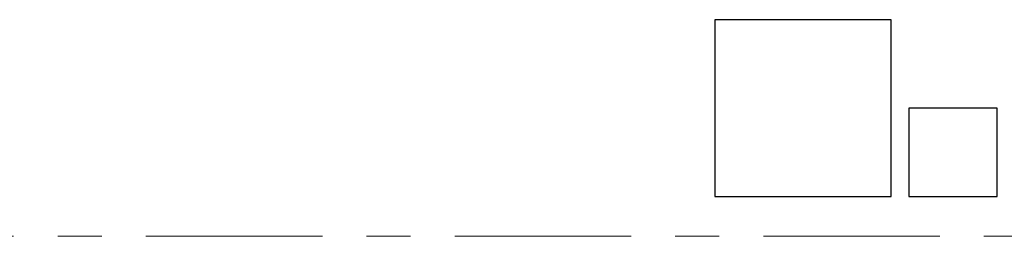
# Model space of a CAD drawing. Header units: metres. Extents: x -38 to 107, y -15 to 21.
# Tile 17 of 89: x 15.284 to 17.516, y 9 to 9.49. Entities that reach past the tile are written whole.
import ezdxf

# ---------------------------------------------------------------- set-up
doc = ezdxf.new("R2010")
doc.units = ezdxf.units.M
doc.linetypes.add('______11', pattern=[0.5, 0.4, -0.05, 0, -0.05])
doc.linetypes.add('______5', pattern=[1.1, 0.8, -0.1, 0.1, -0.1])
doc.layers.add('XR$2$Осевая линия (1)', color=7, linetype='______5', lineweight=13)
doc.layers.add('XR$3$Перекрытие (1)', color=7, linetype='Continuous', lineweight=35)

msp = doc.modelspace()

# ---------------------------------------------------------------- linework, layer by layer
at = {"layer": 'XR$2$Осевая линия (1)', "color": 253, "linetype": '______11', "lineweight": 13, "true_color": 0xa0a0a0, "transparency": 33554687}
msp.add_line((-2.63, 9), (62.6, 9), dxfattribs=at)
at = {"layer": 'XR$3$Перекрытие (1)', "color": 7, "linetype": 'Continuous', "lineweight": 25, "transparency": 33554687}
for p, q in [((16.86, 9.4902), (16.86, 9.0902)), ((17.26, 9.4902), (16.86, 9.4902)), ((17.26, 9.0902), (17.26, 9.4902)), ((17.3, 9.2902), (17.3, 9.0902)), ((17.5, 9.2902), (17.3, 9.2902)), ((17.5, 9.0902), (17.5, 9.2902)), ((16.86, 9.0902), (17.26, 9.0902)), ((17.3, 9.0902), (17.5, 9.0902))]:
    msp.add_line(p, q, dxfattribs=at)

doc.saveas('drawing.dxf')
